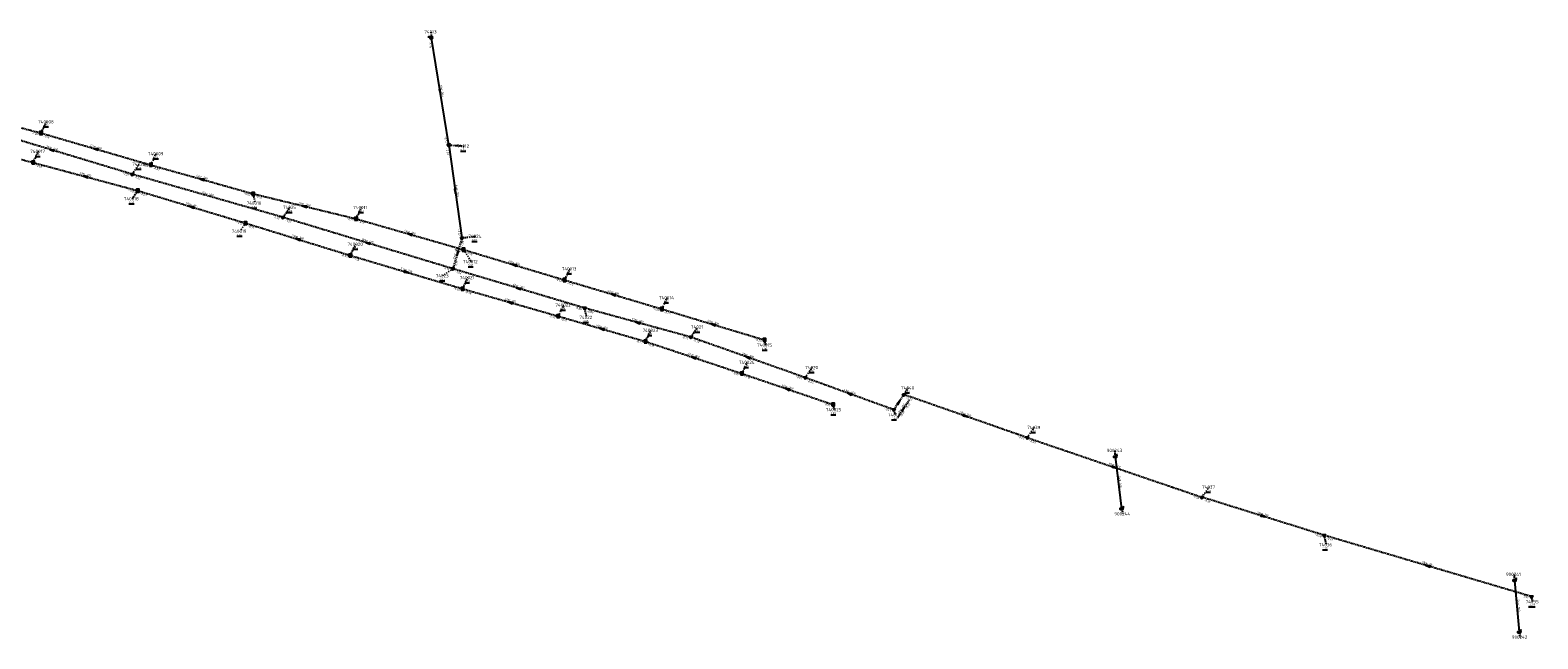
# Model space of a CAD drawing. Extents: x 188323 to 208361, y 565368 to 574910.
# Tile 223 of 256: x 197913 to 198600, y 572604 to 572882. Entities that reach past the tile are written whole.
import ezdxf

# ---------------------------------------------------------------- set-up
doc = ezdxf.new("R2010")
doc.units = 0
doc.linetypes.add('DASHDOT', pattern=[1, 0.5, -0.25, 0, -0.25])
doc.linetypes.add('DASHED', pattern=[0.75, 0.5, -0.25])
doc.layers.get('0').update_dxf_attribs({"linetype": 'CONTINUOUS'})
for name, color, linetype in [('RIO-AFM', 7, 'CONTINUOUS'), ('RIO-BOK', 7, 'CONTINUOUS'), ('RIO-DET', 7, 'CONTINUOUS'), ('RIO-KNP', 7, 'CONTINUOUS'), ('RIO-KNR', 7, 'CONTINUOUS'), ('RIO-LAG', 7, 'CONTINUOUS'), ('RIO-LAG_0B', 7, 'CONTINUOUS'), ('RIO-LAG_1B', 7, 'DASHED'), ('RIO-LAG_2B', 7, 'DASHED'), ('RIO-LEN', 7, 'CONTINUOUS'), ('RIO-MVD', 1, 'CONTINUOUS'), ('RIO-VRB', 6, 'DASHDOT'), ('RIO-VRH', 7, 'CONTINUOUS')]:
    doc.layers.add(name, color=color, linetype=linetype)
doc.styles.add('RIO-TXT', font='isocp.shx')

# ---------------------------------------------------------------- blocks, each defined once
blk = doc.blocks.new('L_VHR')
blk.add_lwpolyline([(-0.5, 0), (0.5, 0), (-0.5, 0.15), (-0.5, -0.15), (0.5, 0)])
blk = doc.blocks.new('K_IPR')
blk.add_lwpolyline([(-0.5, -0.5), (0.5, -0.5), (0.5, 0.5), (-0.5, 0.5)], close=True)
blk.add_solid([(-0.5, 0.5), (0.5, 0.5), (-0.5, -0.5), (0.5, -0.5)])
at = {"style": 'RIO-TXT', "flags": 1}
blk.add_attdef('KNOOPNAAM', (2, 2), '', height=1, dxfattribs=at)
blk = doc.blocks.new('K_IPG')
blk.add_circle((0, 0), 0.5)
for points in [[(0, 0), (-0.5, 0), (-0.433013, 0.25)], [(0, 0), (-0.433013, -0.25), (-0.5, 0)], [(0, 0), (-0.433013, 0.25), (-0.25, 0.433013)], [(0, 0), (-0.25, -0.433013), (-0.433013, -0.25)], [(0, 0), (-0.25, 0.433013), (0, 0.5)], [(0, 0), (0, -0.5), (-0.25, -0.433013)], [(0, 0), (0, 0.5), (0.25, 0.433013)], [(0, 0), (0.25, 0.433013), (0.433013, 0.25)], [(0, 0), (0.433013, 0.25), (0.5, 0)], [(0, 0), (0.5, 0), (0.433013, -0.25)], [(0, 0), (0.433013, -0.25), (0.25, -0.433013)], [(0, 0), (0.25, -0.433013), (0, -0.5)]]:
    blk.add_solid(points)
at = {"style": 'RIO-TXT', "flags": 1}
blk.add_attdef('KNOOPNAAM', (2, 2), '', height=1, dxfattribs=at)
blk = doc.blocks.new('K_IPD')
blk.add_lwpolyline([(-0.496027, 0.307994), (0.503973, 0.307994), (0.003973, -0.558031)], close=True)
blk.add_solid([(-0.496027, 0.307994), (0.503973, 0.307994), (0.003973, -0.558031)])
at = {"style": 'RIO-TXT', "flags": 1}
blk.add_attdef('KNOOPNAAM', (2, 2), '', height=1, dxfattribs=at)
blk = doc.blocks.new('K_UTB')
blk.add_lwpolyline([(0.5, 0.15), (0.5, -0.3), (-0.5, -0.3), (-0.5, 0.15), (-0.45, 0.15), (-0.45, -0.25), (0, -0.25), (0.45, -0.25), (0.45, 0.15)], close=True)
blk.add_lwpolyline([(0.85, 0.6), (0.55, 0.65), (0.614828, 0.459583), (0.850842, 0.598937)])
blk.add_arc((0.85, -0.25), 0.85, 90, 180)
at = {"style": 'RIO-TXT', "flags": 1}
blk.add_attdef('KNOOPNAAM', (2, 2), '', height=1, dxfattribs=at)
blk = doc.blocks.new('1076_06______74040_____74019_')
at = {"layer": 'RIO-LAG_2B'}
blk.add_line((0, 0), (-5.415, -8.194), dxfattribs=at)
at = {"layer": 'RIO-VRH', "xscale": 2, "yscale": 2, "zscale": 2, "rotation": 416.5161}
blk.add_blockref('L_VHR', (-2.7075, -4.097), dxfattribs=at)
at = {"layer": 'RIO-AFM', "style": 'RIO-TXT'}
blk.add_text('r 200', height=0.9, rotation=416.5161, dxfattribs=at).set_placement((-3.7212, -4.722))
at = {"layer": 'RIO-BOK', "style": 'RIO-TXT'}
for s, p in [('-0.10', (-3.4754, -7.7975)), ('-0.22', (-1.0941, -4.1918))]:
    blk.add_text(s, height=0.9, rotation=416.5161, dxfattribs=at).set_placement(p)
at = {"layer": 'RIO-LEN', "style": 'RIO-TXT'}
blk.add_text('8m', height=0.9, rotation=416.5161, dxfattribs=at).set_placement((-4.614, -6.0738))

msp = doc.modelspace()

# ---------------------------------------------------------------- linework, layer by layer
at = {"layer": 'RIO-LAG'}
for p, q in [((198407.344, 572687.488), (198410.304, 572663.744)), ((198589.216, 572631.104), (198591.344, 572607.616))]:
    msp.add_line(p, q, dxfattribs=at)
at = {"layer": 'RIO-LAG_0B'}
for q in [(198095.904, 572878.08), (198109.84, 572787.072)]:
    msp.add_line((198103.808, 572829.376), q, dxfattribs=at)
at = {"layer": 'RIO-LAG_1B'}
for p, q in [((197869.296, 572847.808), (197918.096, 572834.816)), ((197871.6, 572832.576), (197914.496, 572821.376)), ((197918.096, 572834.816), (197968.096, 572820.288)), ((197914.496, 572821.376), (197962.208, 572808.576)), ((197968.096, 572820.288), (198014.704, 572807.168)), ((197962.208, 572808.576), (198011.296, 572793.792)), ((198014.704, 572807.168), (198061.6, 572795.776)), ((198011.296, 572793.792), (198059.008, 572779.072)), ((198061.6, 572795.776), (198110.592, 572781.696)), ((198059.008, 572779.072), (198110.096, 572763.904)), ((198110.592, 572781.696), (198156.608, 572767.872)), ((198110.096, 572763.904), (198153.696, 572751.424)), ((198156.608, 572767.872), (198200.896, 572754.688)), ((198153.696, 572751.424), (198193.408, 572739.904)), ((198200.896, 572754.688), (198247.6, 572740.608)), ((198193.408, 572739.904), (198237.296, 572725.312)), ((198237.296, 572725.312), (198278.896, 572711.168))]:
    msp.add_line(p, q, dxfattribs=at)
at = {"layer": 'RIO-LAG_2B'}
for p, q in [((197959.6, 572816.064), (197886.64, 572838.08)), ((198028.288, 572796.416), (197959.6, 572816.064)), ((198105.728, 572772.992), (198028.288, 572796.416)), ((198109.84, 572787.072), (198105.728, 572772.992)), ((198165.616, 572755.136), (198105.728, 572772.992)), ((198214.064, 572741.888), (198165.616, 572755.136)), ((198266.096, 572723.456), (198214.064, 572741.888)), ((198306.544, 572708.8), (198266.096, 572723.456)), ((198311.088, 572715.712), (198306.544, 572708.8)), ((198367.216, 572696.128), (198311.088, 572715.712)), ((198367.216, 572696.128), (198446.896, 572668.992)), ((198502.528, 572651.648), (198446.896, 572668.992)), ((198596.976, 572623.744), (198502.528, 572651.648))]:
    msp.add_line(p, q, dxfattribs=at)
at = {"layer": 'RIO-VRB'}
for p, q in [((198095.9, 572878.1), (198095.8997, 572880.875)), ((197918.1, 572834.8), (197920.637, 572839.8953)), ((197914.5, 572821.4), (197917.037, 572826.4953)), ((197968.1, 572820.3), (197970.637, 572825.3953)), ((198103.8, 572829.4), (198110.7675, 572828.8713)), ((197959.6, 572816.08), (197962.8618, 572820.668)), ((197962.2, 572808.6), (197959.6644, 572804.9038)), ((198014.7, 572807.2), (198015.5806, 572802.902)), ((198028.29, 572796.42), (198031.5518, 572801.008)), ((198061.6, 572795.8), (198064.137, 572800.8953)), ((198011.3, 572793.8), (198008.7644, 572790.1038)), ((198059, 572779.1), (198061.537, 572784.1953)), ((198109.84, 572787.07), (198115.915, 572787.77)), ((198110.6, 572781.7), (198114.1369, 572776.2725)), ((198105.73, 572773.02), (198101.0778, 572769.8133)), ((198156.6, 572767.9), (198159.137, 572772.9953)), ((198110.1, 572763.9), (198112.637, 572768.9953)), ((198153.7, 572751.4), (198156.237, 572756.4953)), ((198200.9, 572754.7), (198203.437, 572759.7953)), ((198165.62, 572755.15), (198166.5006, 572750.852)), ((198193.4, 572739.9), (198195.937, 572744.9953)), ((198214.07, 572741.88), (198217.3318, 572746.468)), ((198247.6, 572740.6), (198248.1335, 572738.2716)), ((198237.3, 572725.3), (198239.837, 572730.3953)), ((198266.1, 572723.45), (198269.3618, 572728.038)), ((198311.09, 572715.71), (198313.0664, 572718.7658)), ((198278.9, 572711.2), (198279.4335, 572708.8716)), ((198306.54, 572708.83), (198307.0735, 572706.5016)), ((198367.22, 572696.15), (198370.4818, 572700.738)), ((198407.34, 572687.51), (198407.3397, 572690.285)), ((198446.89, 572669), (198450.1518, 572673.588)), ((198410.31, 572663.73), (198410.8435, 572661.4016)), ((198502.52, 572651.68), (198503.4006, 572647.382)), ((198589.21, 572631.1), (198589.2097, 572633.875)), ((198596.97, 572623.77), (198597.5035, 572621.4416)), ((198591.35, 572607.6), (198591.8835, 572605.2716))]:
    msp.add_line(p, q, dxfattribs=at)

# ---------------------------------------------------------------- block references
at = {"layer": 'RIO-DET'}
msp.add_blockref('1076_06______74040_____74019_', (198313.584, 572713.216), dxfattribs=at)
at = {"layer": 'RIO-KNP', "xscale": 1.25, "yscale": 1.25, "zscale": 1.25}
for name, p in [('K_IPG', (198095.904, 572878.08)), ('K_IPR', (197918.096, 572834.816)), ('K_IPG', (198103.808, 572829.376)), ('K_IPR', (197914.496, 572821.376)), ('K_IPR', (197968.096, 572820.288)), ('K_IPD', (197959.6, 572816.064)), ('K_IPR', (197962.208, 572808.576)), ('K_IPR', (198014.704, 572807.168)), ('K_IPR', (198011.296, 572793.792)), ('K_IPD', (198028.288, 572796.416)), ('K_IPR', (198061.6, 572795.776)), ('K_IPD', (198109.84, 572787.072)), ('K_IPR', (198059.008, 572779.072)), ('K_IPR', (198110.592, 572781.696)), ('K_IPD', (198105.728, 572772.992)), ('K_IPR', (198110.096, 572763.904)), ('K_IPR', (198156.608, 572767.872)), ('K_IPR', (198153.696, 572751.424)), ('K_IPD', (198165.616, 572755.136)), ('K_IPR', (198200.896, 572754.688)), ('K_IPR', (198193.408, 572739.904)), ('K_IPD', (198214.064, 572741.888)), ('K_IPR', (198247.6, 572740.608)), ('K_IPR', (198237.296, 572725.312)), ('K_IPD', (198266.096, 572723.456)), ('K_IPD', (198311.088, 572715.712)), ('K_IPR', (198278.896, 572711.168)), ('K_IPD', (198306.544, 572708.8)), ('K_IPD', (198367.216, 572696.128)), ('K_UTB', (198407.344, 572687.488)), ('K_IPD', (198446.896, 572668.992)), ('K_UTB', (198410.304, 572663.744)), ('K_IPD', (198502.528, 572651.648)), ('K_UTB', (198589.216, 572631.104)), ('K_IPD', (198596.976, 572623.744)), ('K_UTB', (198591.344, 572607.616))]:
    msp.add_blockref(name, p, dxfattribs=at)
at = {"layer": 'RIO-VRH', "xscale": 2, "yscale": 2, "zscale": 2}
for p, rotation in [((198099.85, 572853.75), 279.2223), ((197923.12, 572827.075), 163.229), ((197943.1, 572827.55), 523.8295), ((197938.35, 572815), 524.9804), ((197991.4, 572813.75), 524.3), ((198106.82, 572808.235), 278.1289), ((197986.75, 572801.2), 523.2275), ((198038.15, 572801.5), 526.3394), ((198035.15, 572786.45), 522.8737), ((198067.01, 572784.72), 163.1885), ((198086.1, 572788.75), 523.9482), ((198107.785, 572780.045), 253.687), ((198084.55, 572771.5), 343.4362), ((198133.6, 572774.8), 523.3024), ((198135.675, 572764.085), 163.3876), ((198131.9, 572757.65), 524.0042), ((198178.75, 572761.3), 523.4093), ((198173.55, 572745.65), 523.8468), ((198189.845, 572748.515), 164.6844), ((198224.25, 572747.65), 523.2012), ((198215.35, 572732.6), 521.6061), ((198240.085, 572732.665), 160.4969), ((198258.1, 572718.25), 521.2782), ((198286.32, 572716.14), 160.1259), ((198308.815, 572712.27), 416.5161), ((198339.155, 572705.93), 340.7897), ((198407.055, 572682.575), 341.1838), ((198474.705, 572660.34), 342.7081), ((198549.745, 572637.725), 163.5392)]:
    msp.add_blockref('L_VHR', p, dxfattribs=dict(at, rotation=rotation))

# ---------------------------------------------------------------- texts
at = {"layer": 'RIO-AFM', "style": 'RIO-TXT'}
for s, rotation, p in [('r 300', 279.2223, (198100.2287, 572854.6326)), ('r 400', 343.229, (197922.4949, 572827.8103)), ('r 300', 343.8295, (197942.4655, 572828.2712)), ('r 300', 344.9804, (197937.7007, 572815.7076)), ('r 300', 344.3001, (197990.7592, 572814.4649)), ('r 400', 344.0298, (197993.3097, 572806.9749)), ('r 300', 278.1289, (198107.2134, 572809.11)), ('r 300', 343.2275, (197986.123, 572801.9276)), ('r 300', 346.3394, (198037.484, 572802.1917)), ('r 300', 342.8737, (198034.5271, 572787.1812)), ('r 400', 343.1885, (198066.3862, 572785.4571)), ('r 300', 343.9482, (198085.4638, 572789.4696)), ('r 300', 433.687, (198107.0736, 572779.4085)), ('r 300', 343.4362, (198083.9202, 572772.2261)), ('r 300', 343.3024, (198132.9716, 572775.5259)), ('r 300', 343.3876, (198135.047, 572764.8143)), ('r 300', 344.0042, (198131.2625, 572758.3673)), ('r 300', 343.4093, (198178.1199, 572762.0242)), ('r 300', 344.6844, (198189.1995, 572749.2262)), ('r 300', 343.8468, (198172.9143, 572746.3678)), ('r 300', 343.2012, (198223.6231, 572748.3772)), ('r 300', 341.6061, (198214.7434, 572733.3436)), ('r 300', 340.4969, (198239.4935, 572733.423)), ('r 300', 341.2782, (198257.4972, 572718.9964)), ('r 250', 340.1259, (198285.7322, 572716.8981)), ('r 200', 340.7897, (198338.5602, 572706.6862)), ('r 200', 341.1838, (198406.4578, 572683.3344)), ('r 400', 277.1274, (198409.2277, 572676.4872)), ('r 200', 342.7081, (198474.0849, 572661.0755)), ('r 200', 343.5392, (198549.1182, 572638.4636)), ('r 350', 275.2118, (198590.7114, 572620.203))]:
    msp.add_text(s, height=0.9, rotation=rotation, dxfattribs=at).set_placement(p)
at = {"layer": 'RIO-BOK', "style": 'RIO-TXT'}
for s, rotation, p in [('-0.45', 279.2223, (198094.7432, 572876.4934)), ('-1.06', 345.0847, (197913.7851, 572834.5311)), ('-1.06', 343.8295, (197919.0556, 572833.0661)), ('-0.53', 279.2223, (198101.7899, 572833.2275)), ('-0.53', 278.1289, (198102.6128, 572827.8157)), ('-0.98', 344.9804, (197915.4902, 572819.6857)), ('-0.89', 343.8295, (197963.7813, 572820.1264)), ('-0.89', 344.3001, (197969.0698, 572818.574)), ('-1.27', 343.229, (197955.2834, 572815.9666)), ('-1.22', 344.0298, (197960.5616, 572814.3495)), ('-0.87', 344.9804, (197957.8848, 572808.3381)), ('-0.87', 343.2275, (197963.1373, 572806.8562)), ('-0.82', 344.3001, (198010.3821, 572806.9888)), ('-0.82', 346.3394, (198015.7306, 572805.5096)), ('-0.71', 343.2275, (198006.9796, 572793.6713)), ('-0.71', 342.8737, (198012.2265, 572792.0504)), ('-1.22', 344.0298, (198023.9753, 572796.2431)), ('-1.22', 343.1885, (198029.2261, 572794.6755)), ('-0.71', 346.3394, (198057.292, 572795.4352)), ('-0.71', 343.9482, (198062.5591, 572794.0681)), ('-0.63', 278.1289, (198107.8991, 572790.9347)), ('-1.08', 433.687, (198110.0261, 572782.7436)), ('-0.56', 342.8737, (198054.678, 572778.9974)), ('-0.56', 343.4362, (198059.9436, 572777.3596)), ('-0.66', 343.9482, (198106.2813, 572781.5169)), ('-0.52', 343.3024, (198111.5396, 572779.9574)), ('-1.16', 343.1885, (198101.4148, 572772.9122)), ('-1.08', 343.3876, (198106.6722, 572771.2788)), ('-1.10', 433.687, (198107.4661, 572773.9715)), ('-0.66', 343.4362, (198105.7798, 572763.757)), ('-0.42', 343.3024, (198152.2789, 572767.7638)), ('-0.42', 343.4093, (198157.5428, 572766.1592)), ('-0.66', 344.0042, (198111.0608, 572762.1691)), ('-0.42', 344.0042, (198149.3803, 572751.2092)), ('-0.42', 343.8468, (198154.6561, 572749.6664)), ('-0.88', 343.3876, (198161.3019, 572755.0161)), ('-0.88', 344.6844, (198166.6013, 572753.4306)), ('-0.34', 343.4093, (198196.5784, 572754.5547)), ('-0.34', 343.2012, (198201.8365, 572752.9558)), ('-0.37', 343.8468, (198189.0795, 572739.7185)), ('-0.37', 341.6061, (198194.2876, 572738.1304)), ('-0.72', 344.6844, (198209.7538, 572741.6409)), ('-0.73', 340.4969, (198214.9231, 572740.0935)), ('-0.24', 343.2012, (198243.279, 572740.4718)), ('-0.31', 341.6061, (198232.9766, 572725.2906)), ('-0.31', 341.2782, (198238.1774, 572723.5253)), ('-0.60', 340.4969, (198261.7786, 572723.5299)), ('-0.60', 340.1259, (198266.9415, 572721.658)), ('-0.21', 341.2782, (198274.5757, 572711.2141)), ('-0.45', 340.1259, (198302.2167, 572708.9305)), ('-0.22', 340.7897, (198311.9523, 572713.9279)), ('-0.28', 340.7897, (198362.8994, 572696.2102)), ('-0.28', 341.1838, (198368.0945, 572694.3739)), ('-0.38', 341.1838, (198442.5745, 572669.0452)), ('-0.38', 342.7081, (198447.8114, 572667.2478)), ('-0.48', 342.7081, (198498.1992, 572651.5949)), ('-0.48', 343.5392, (198503.4668, 572649.9413)), ('0.97', 343.5392, (198593.1765, 572623.4939))]:
    msp.add_text(s, height=0.9, rotation=rotation, dxfattribs=at).set_placement(p)
at = {"layer": 'RIO-KNR', "style": 'RIO-TXT'}
for s, p in [('74013', (198092.7122, 572880.125)), ('740008', (197916.812, 572839.1453)), ('740017', (197913.212, 572825.7453)), ('740009', (197966.812, 572824.6453)), ('74012', (198107.58, 572828.1213)), ('74026', (197959.6743, 572819.918)), ('740018', (197955.8394, 572804.1538)), ('740010', (198011.7556, 572802.152)), ('74025', (198028.3643, 572800.258)), ('740011', (198060.312, 572800.1453)), ('740019', (198004.9394, 572789.3538)), ('740020', (198057.712, 572783.4453)), ('74024', (198112.7275, 572787.02)), ('740012', (198110.3119, 572775.5225)), ('74023', (198097.8903, 572769.0633)), ('740013', (198155.312, 572772.2453)), ('740021', (198108.812, 572768.2453)), ('740022', (198152.412, 572755.7453)), ('740014', (198199.612, 572759.0453)), ('74022', (198163.3131, 572750.102)), ('740023', (198192.112, 572744.2453)), ('74021', (198214.1443, 572745.718)), ('740015', (198244.3085, 572737.5216)), ('740024', (198236.012, 572729.6453)), ('74020', (198266.1743, 572727.288)), ('74040', (198309.8789, 572718.0158)), ('740025', (198275.6085, 572708.1216)), ('74019', (198303.886, 572705.7516)), ('74039', (198367.2943, 572699.988)), ('900243', (198403.5147, 572689.535)), ('74037', (198446.9643, 572672.838)), ('900244', (198407.0185, 572660.6516)), ('74036', (198500.2131, 572646.632)), ('900241', (198585.3847, 572633.125)), ('74035', (198594.316, 572620.6916)), ('900242', (198588.0585, 572604.5216))]:
    msp.add_text(s, height=1.5, dxfattribs=at).set_placement(p)
at = {"layer": 'RIO-LEN', "style": 'RIO-TXT'}
for s, rotation, p in [('49m', 279.2223, (198099.8815, 572856.7645)), ('76m', 343.229, (197920.4264, 572828.4323)), ('52m', 343.8295, (197940.3906, 572828.8715)), ('49m', 344.9804, (197935.6141, 572816.2661)), ('48m', 344.3001, (197988.6794, 572815.0482)), ('43m', 278.1289, (198106.9069, 572811.2481)), ('71m', 344.0298, (197991.2327, 572807.568)), ('51m', 343.2275, (197984.0546, 572802.5497)), ('48m', 346.3394, (198035.3848, 572802.7005)), ('51m', 343.9482, (198083.3876, 572790.0656)), ('50m', 342.8737, (198032.4625, 572787.816)), ('81m', 343.1885, (198064.3181, 572786.0805)), ('15m', 433.687, (198106.4684, 572777.335)), ('48m', 343.3024, (198130.9023, 572776.1452)), ('53m', 343.4362, (198081.8495, 572772.8406)), ('63m', 343.3876, (198132.9768, 572765.4306)), ('46m', 343.4093, (198176.0495, 572762.6397)), ('45m', 344.0042, (198129.1858, 572758.9613)), ('50m', 344.6844, (198187.1159, 572749.7954)), ('49m', 343.2012, (198221.5549, 572749.0002)), ('41m', 343.8468, (198170.8392, 572746.9675)), ('46m', 341.6061, (198212.6933, 572734.0239)), ('55m', 340.4969, (198237.457, 572734.1429)), ('44m', 341.2782, (198255.451, 572719.6885)), ('43m', 340.1259, (198283.7004, 572717.6312)), ('59m', 340.7897, (198336.5201, 572707.3957)), ('84m', 341.1838, (198404.4128, 572684.0298)), ('24m', 277.1274, (198408.9587, 572678.6304)), ('58m', 342.7081, (198472.0222, 572661.7163)), ('98m', 343.5392, (198547.0463, 572639.0744)), ('24m', 275.2118, (198590.5141, 572622.354))]:
    msp.add_text(s, height=0.9, rotation=rotation, dxfattribs=at).set_placement(p)
at = {"layer": 'RIO-MVD', "style": 'RIO-TXT'}
for s, p in [('%%U0.65', (198094.3697, 572878.725)), ('%%U0.52', (197919.107, 572837.7453)), ('%%U0.71', (197915.507, 572824.3453)), ('%%U0.76', (198109.2375, 572826.7213)), ('%%U0.50', (197961.3318, 572818.518)), ('%%U0.64', (197969.107, 572823.2453)), ('%%U0.60', (197958.1344, 572802.7538)), ('%%U0.62', (198014.0506, 572800.752)), ('%%U0.49', (198030.0218, 572798.858)), ('%%U0.87', (198062.607, 572798.7453)), ('%%U0.74', (198007.2344, 572787.9538)), ('%%U0.86', (198114.385, 572785.62)), ('%%U0.87', (198060.007, 572782.0453)), ('%%U0.97', (198112.6069, 572774.1225)), ('%%U1.03', (198157.607, 572770.8453)), ('%%U0.87', (198099.5478, 572767.6633)), ('%%U0.91', (198111.107, 572766.8453)), ('%%U1.12', (198201.907, 572757.6453)), ('%%U1.08', (198154.707, 572754.3453)), ('%%U0.85', (198164.9706, 572748.702)), ('%%U1.10', (198194.407, 572742.8453)), ('%%U0.96', (198215.8018, 572744.318)), ('%%U1.08', (198246.6035, 572736.1216)), ('%%U1.13', (198238.307, 572728.2453)), ('%%U0.97', (198267.8318, 572725.888)), ('%%U1.22', (198311.5364, 572716.6158)), ('%%U1.33', (198277.9035, 572706.7216)), ('%%U1.33', (198305.5435, 572704.3516)), ('%%U1.22', (198368.9518, 572698.588)), ('%%U1.20', (198448.6218, 572671.438)), ('%%U1.32', (198501.8706, 572645.232)), ('%%U-0.67', (198595.591, 572619.2916))]:
    msp.add_text(s, height=0.9, dxfattribs=at).set_placement(p)

doc.saveas('drawing.dxf')
